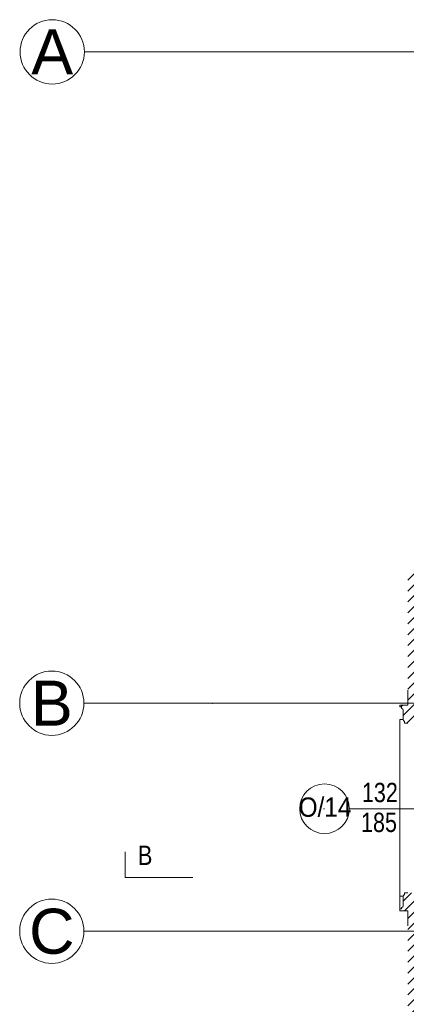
# Model space of a CAD drawing. Header units: millimetres. Extents: x -573548 to 674770, y -210017 to -47794.
# Tile 18 of 234: x 77030 to 80039, y -150823 to -143170. Entities that reach past the tile are written whole.
import ezdxf
from ezdxf.enums import TextEntityAlignment as Align

# ---------------------------------------------------------------- set-up
doc = ezdxf.new("R2010")
doc.units = ezdxf.units.MM
for name, color, linetype, lineweight in [('A.05 RZUT 1 PIĘTRA_is$0$0_Nr_pióra__25', 8, 'Continuous', 9), ('A.05 RZUT 1 PIĘTRA_is$0$A-OKNA-OPIS_Nr_pióra__8', 8, 'Continuous', 9), ('A.05 RZUT 1 PIĘTRA_is$0$detalokna_Nr_pióra__2', 8, 'Continuous', 9), ('A.05 RZUT 1 PIĘTRA_is$0$detalokna_Nr_pióra__251', 8, 'Continuous', 9), ('A.05 RZUT 1 PIĘTRA_is$0$Drawing & Figure_Nr_pióra__18', 8, 'Continuous', 9), ('A.05 RZUT 1 PIĘTRA_is$0$Nowe_A-OKNA-OPIS_Nr_pióra__59', 8, 'Continuous', 9), ('A.05 RZUT 1 PIĘTRA_is$0$opisy inne_Nr_pióra__25', 8, 'Continuous', 9), ('A.05 RZUT 1 PIĘTRA_is$0$Structural - Bearing_Nr_pióra__21', 8, 'Continuous', 9), ('A.05 RZUT 1 PIĘTRA_is$0$Structural - Grid', 8, 'Continuous', 9), ('A.05 RZUT 1 PIĘTRA_is$0$Structural - Grid_Nr_pióra__17', 8, 'Continuous', 9)]:
    doc.layers.add(name, color=color, linetype=linetype, lineweight=lineweight)
doc.styles.add('A.05 RZUT 1 PIĘTRA_is$0$STYL_AUTOMATYCZNY_1', font='arial.ttf')
doc.styles.add('A.05 RZUT 1 PIĘTRA_is$0$STYL_AUTOMATYCZNY_4', font='arial.ttf', dxfattribs={"width": 0.8})
doc.styles.add('A.05 RZUT 1 PIĘTRA_is$0$STYL_AUTOMATYCZNY_6', font='arial.ttf', dxfattribs={"width": 0.9})
pattern_1 = [(45, (0, 0), (-42.426407, 42.426407), [])]

# ---------------------------------------------------------------- blocks, each defined once
blk = doc.blocks.new('A.05 RZUT 1 PIĘTRA_is$0$Standardowy znacznik osi_3')
at = {"layer": 'A.05 RZUT 1 PIĘTRA_is$0$Structural - Grid_Nr_pióra__17'}
blk.add_line((40906.6, 0), (43868.7, 0), dxfattribs=at)
blk.add_circle((44118.7, 0), 250, dxfattribs=at)
at = {"layer": 'A.05 RZUT 1 PIĘTRA_is$0$Structural - Grid_Nr_pióra__17', "style": 'A.05 RZUT 1 PIĘTRA_is$0$STYL_AUTOMATYCZNY_1'}
for tag, p in [('AC_MarkerText_1_0', (-250, -335)), ('AC_MarkerText_1_1', (44118.7, -335))]:
    blk.add_attdef(tag, text='', height=350, rotation=180, dxfattribs=at).set_placement(p, align=Align.TOP_CENTER)
blk = doc.blocks.new('A.05 RZUT 1 PIĘTRA_is$0$Standardowy znacznik osi_4')
at = {"layer": 'A.05 RZUT 1 PIĘTRA_is$0$Structural - Grid_Nr_pióra__17'}
for p, q in [((1000, 0), (42868.7, 0)), ((42868.7, 0), (43868.7, 0))]:
    blk.add_line(p, q, dxfattribs=at)
blk.add_circle((44118.7, 0), 250, dxfattribs=at)
blk.add_point((42868.7, 0), dxfattribs=at)
blk.add_point((42868.7, 0), dxfattribs=at)
at = {"layer": 'A.05 RZUT 1 PIĘTRA_is$0$Structural - Grid_Nr_pióra__17', "style": 'A.05 RZUT 1 PIĘTRA_is$0$STYL_AUTOMATYCZNY_1'}
for tag, p in [('AC_MarkerText_1_0', (-250, -335)), ('AC_MarkerText_1_1', (44118.7, -335))]:
    blk.add_attdef(tag, text='', height=350, rotation=180, dxfattribs=at).set_placement(p, align=Align.TOP_CENTER)
blk = doc.blocks.new('A.05 RZUT 1 PIĘTRA_is')
at = {"layer": 'A.05 RZUT 1 PIĘTRA_is$0$Drawing & Figure_Nr_pióra__18'}
h = blk.add_hatch(dxfattribs=at)
h.set_pattern_fill('Common_Brick_0001', color=256, style=0, pattern_type=2)
h.set_pattern_definition(pattern_1)
h.paths.add_polyline_path([(80333.6, -98496.9), (80273.6, -98496.9), (80273.6, -98511.9), (80286.6, -98511.9), (80286.6, -98523.9, -0.371445), (80299.6, -98539.8), (80299.6, -98612.1, 0.436052), (80309.6, -98621.9), (80309.6, -98636.9), (80333.6, -98636.9), (80648.6, -98636.9), (80688.6, -98636.9), (80803.6, -98632.8), (80803.6, -98082.8), (81743.6, -98082.8), (81743.6, -97942.8), (81901.9, -97942.8), (82339.2, -97942.8), (82511, -97942.8), (82903.6, -97942.8), (82903.6, -98082.8), (86235.5, -98082.8), (86235.5, -98082.8), (86253.7, -97732.8), (86249.2, -97452.8), (84520.9, -97452.8), (80333.6, -97452.8)])
h = blk.add_hatch(dxfattribs=at)
h.set_pattern_fill('Common_Brick_0001', color=256, style=0, pattern_type=2)
h.set_pattern_definition(pattern_1)
h.paths.add_polyline_path([(80273.6, -100096.9), (80333.6, -100096.9), (80333.6, -101162.8), (82194.1, -101162.9), (82238.1, -101162.9), (82378.1, -101162.9), (82378.1, -101162.8), (86069.2, -101163), (86069.2, -101161.5), (86069.2, -101123), (86234.1, -101122.8), (86248, -100822.8), (86244.3, -100822.8), (86243.7, -100492.8), (80803.6, -100492.8), (80803.6, -99972.8), (80688.6, -99956.9), (80563.6, -99956.9), (80333.6, -99956.9), (80309.6, -99956.9), (80309.6, -99971.9, 0.436052), (80299.6, -99981.6), (80299.6, -100054, -0.371445), (80286.6, -100069.9), (80286.6, -100081.9), (80273.6, -100081.9)])
at = {"layer": 'A.05 RZUT 1 PIĘTRA_is$0$0_Nr_pióra__25'}
blk.add_lwpolyline([(78661.6, -99837), (78136.7, -99837), (78136.7, -99637)], dxfattribs=at)
at = {"layer": 'A.05 RZUT 1 PIĘTRA_is$0$A-OKNA-OPIS_Nr_pióra__8'}
blk.add_line((79685.1, -99302.8), (79678, -99302.8), dxfattribs=at)
at = {"layer": 'A.05 RZUT 1 PIĘTRA_is$0$detalokna_Nr_pióra__2'}
blk.add_lwpolyline([(80299.6, -98610.6), (80273.5, -98610.6), (80273.5, -99983.2), (80299.6, -99983.2)], dxfattribs=at)
at = {"layer": 'A.05 RZUT 1 PIĘTRA_is$0$detalokna_Nr_pióra__251'}
blk.add_line((80273.5, -99983.2), (80273.5, -100081.9), dxfattribs=at)
at = {"layer": 'A.05 RZUT 1 PIĘTRA_is$0$Nowe_A-OKNA-OPIS_Nr_pióra__59'}
blk.add_line((81084.5, -99302.8), (79879.3, -99302.8), dxfattribs=at)
blk.add_circle((79686.3, -99302.8), 193, dxfattribs=at)
at = {"layer": 'A.05 RZUT 1 PIĘTRA_is$0$Structural - Bearing_Nr_pióra__21'}
for points in [[(80333.6, -98636.9), (80309.6, -98636.9), (80309.6, -98621.9, -0.436052), (80299.6, -98612.1), (80299.6, -98539.8, 0.371445), (80286.6, -98523.9), (80286.6, -98511.9), (80273.6, -98511.9), (80273.6, -98496.9), (80333.6, -98496.9), (80333.6, -98381.3)], [(80333.6, -99956.9), (80309.6, -99956.9), (80309.6, -99971.9, 0.436052), (80299.6, -99981.6), (80299.6, -100054, -0.371445), (80286.6, -100069.9), (80286.6, -100081.9), (80273.6, -100081.9), (80273.6, -100096.9), (80333.6, -100096.9), (80333.6, -100212.4)]]:
    blk.add_lwpolyline(points, format="xyb", dxfattribs=at)
at = {"layer": 'A.05 RZUT 1 PIĘTRA_is$0$Structural - Grid'}
ref = blk.add_blockref('A.05 RZUT 1 PIĘTRA_is$0$Standardowy znacznik osi_3', (121686.6, -93420.2), dxfattribs=dict(at, zscale=1000, rotation=180))
ref.add_attrib('AC_MarkerText_1_1', 'A', dxfattribs={"layer": 'A.05 RZUT 1 PIĘTRA_is$0$Structural - Grid_Nr_pióra__17', "color": 20, "lineweight": 15, "true_color": 0xf73328, "height": 350, "rotation": 360, "style": 'A.05 RZUT 1 PIĘTRA_is$0$STYL_AUTOMATYCZNY_1'}).set_placement((77567.9, -93245.2), align=Align.TOP_CENTER)
ref = blk.add_blockref('A.05 RZUT 1 PIĘTRA_is$0$Standardowy znacznik osi_4', (121683.4, -98482.5), dxfattribs=dict(at, zscale=1000, rotation=180))
ref.add_attrib('AC_MarkerText_1_1', 'B', dxfattribs={"layer": 'A.05 RZUT 1 PIĘTRA_is$0$Structural - Grid_Nr_pióra__17', "color": 20, "lineweight": 15, "true_color": 0xf73328, "height": 350, "rotation": 360, "style": 'A.05 RZUT 1 PIĘTRA_is$0$STYL_AUTOMATYCZNY_1'}).set_placement((77564.7, -98307.5), align=Align.TOP_CENTER)
ref = blk.add_blockref('A.05 RZUT 1 PIĘTRA_is$0$Standardowy znacznik osi_3', (121683.4, -100254.9), dxfattribs=dict(at, zscale=1000, rotation=180))
ref.add_attrib('AC_MarkerText_1_1', 'C', dxfattribs={"layer": 'A.05 RZUT 1 PIĘTRA_is$0$Structural - Grid_Nr_pióra__17', "color": 20, "lineweight": 15, "true_color": 0xf73328, "height": 350, "rotation": 360, "style": 'A.05 RZUT 1 PIĘTRA_is$0$STYL_AUTOMATYCZNY_1'}).set_placement((77564.7, -100079.9), align=Align.TOP_CENTER)
at = {"layer": 'A.05 RZUT 1 PIĘTRA_is$0$Nowe_A-OKNA-OPIS_Nr_pióra__59', "char_height": 150, "attachment_point": 5}
for s, insert, style in [('\\A1;{\\pqc;\\fArial|b0|i0|c238|p0;\\W0.800000;132}', (80117, -99177.7), 'A.05 RZUT 1 PIĘTRA_is$0$STYL_AUTOMATYCZNY_4'), ('\\A1;{\\pqc;\\fArial|b0|i0|c238|p0;\\W0.900000;O/14}', (79690.2, -99291.5), 'A.05 RZUT 1 PIĘTRA_is$0$STYL_AUTOMATYCZNY_6'), ('\\A1;{\\pqc;\\fArial|b0|i0|c238|p0;\\W0.800000;185}', (80110.1, -99410), 'A.05 RZUT 1 PIĘTRA_is$0$STYL_AUTOMATYCZNY_4')]:
    blk.add_mtext(s, dxfattribs=dict(at, insert=insert, style=style))
at = {"layer": 'A.05 RZUT 1 PIĘTRA_is$0$opisy inne_Nr_pióra__25', "insert": (78347, -99739.9), "char_height": 150, "attachment_point": 9, "style": 'A.05 RZUT 1 PIĘTRA_is$0$STYL_AUTOMATYCZNY_4'}
blk.add_mtext('\\A1;{\\pqr;\\fArial|b0|i0|c238|p0;\\W0.800000;B}', dxfattribs=at)

msp = doc.modelspace()

# ---------------------------------------------------------------- block references
at = {"color": 150}
msp.add_blockref('A.05 RZUT 1 PIĘTRA_is', (-284.4, -50000), dxfattribs=at)

doc.saveas('drawing.dxf')
